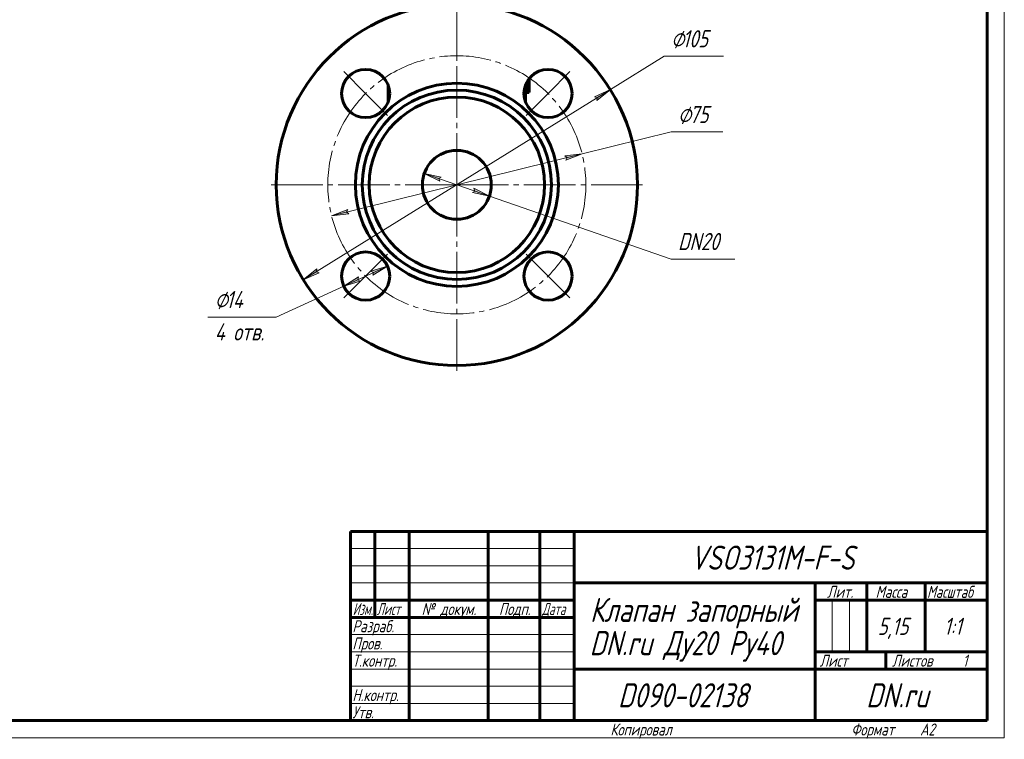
# Model space of a CAD drawing. Header units: millimetres. Extents: x 0 to 594, y 0 to 420.
# Tile 3 of 4: x 308 to 594, y 0 to 209. Entities that reach past the tile are written whole.
import ezdxf

# ---------------------------------------------------------------- set-up
doc = ezdxf.new("R2010")
doc.units = ezdxf.units.MM
for name, pattern in [('K5LT_AXLED', [19.5, 15, -1.5, 1.5, -1.5]), ('K5LT_BASIC', [0]), ('K5LT_THIN', [0])]:
    doc.linetypes.add(name, pattern=pattern)
doc.layers.add('Системный слой', color=7, linetype='Continuous')
doc.layers.add('Системный слой (1)', color=7, linetype='Continuous', true_color=0x6c6c6c)
doc.styles.add('KDIMTEXTSTYLE', font='txt', dxfattribs={"width": 0.96, "oblique": 15, "height": 5})
doc.styles.add('KTEXTSTYLE', font='txt', dxfattribs={"width": 0.96, "height": 5})
doc.dimstyles.new('KDIMSTYLE (1.00)', dxfattribs={"dimtxt": 5, "dimasz": 1, "dimexe": 2, "dimexo": 0, "dimgap": 1, "dimtad": 1, "dimtxsty": 'KDIMTEXTSTYLE', "dimsah": 1, "dimcen": 0, "dimdle": 1, "dimadec": 0, "dimazin": 0, "dimtfac": 0.667, "dimtmove": 0, "dimatfit": 3, "dimfxl": 1, "dimtvp": 1, "dimtolj": 1, "dimtzin": 0, "dimarcsym": 0})

# ---------------------------------------------------------------- blocks, each defined once
blk = doc.blocks.new('U29')
at = {"layer": 'Системный слой (1)', "color": 143, "linetype": 'K5LT_BASIC', "lineweight": 60, "true_color": 0x33acca}
for p, q in [((455.32, 190.5), (455.31, 190.68)), ((455.32, 190.33), (455.32, 190.5)), ((455.33, 190.15), (455.32, 190.33))]:
    blk.add_line(p, q, dxfattribs=at)
blk = doc.blocks.new('U31')
at = {"layer": 'Системный слой (1)', "color": 143, "linetype": 'K5LT_BASIC', "lineweight": 60, "true_color": 0x33acca}
for p, q in [((455.16, 190.32), (455.16, 190.4)), ((455.16, 190.24), (455.16, 190.32)), ((455.17, 190.15), (455.16, 190.24))]:
    blk.add_line(p, q, dxfattribs=at)
blk = doc.blocks.new('U34')
at = {"layer": 'Системный слой (1)', "color": 143, "linetype": 'K5LT_BASIC', "lineweight": 60, "true_color": 0x33acca}
for p, q in [((455.81, 187.52), (455.8, 187.52)), ((455.82, 187.56), (455.81, 187.53)), ((455.81, 187.53), (455.81, 187.52))]:
    blk.add_line(p, q, dxfattribs=at)
blk = doc.blocks.new('U37')
at = {"layer": 'Системный слой (1)', "color": 30, "linetype": 'K5LT_AXLED', "lineweight": 18, "true_color": 0xff8000}
for q in [(434.87, 215.18), (380.37, 160.68), (489.37, 160.68), (434.87, 106.18)]:
    blk.add_line((434.87, 160.68), q, dxfattribs=at)
blk = doc.blocks.new('U39')
at = {"layer": 'Системный слой (1)', "color": 30, "linetype": 'K5LT_AXLED', "lineweight": 18, "true_color": 0xff8000}
for p, q in [((408.35, 187.2), (401.99, 193.56)), ((461.39, 187.2), (467.75, 193.56)), ((414.72, 180.84), (408.35, 187.2)), ((455.02, 180.84), (461.39, 187.2)), ((414.72, 140.53), (408.35, 134.17)), ((455.02, 140.53), (461.39, 134.17)), ((408.35, 134.17), (401.99, 127.8)), ((461.39, 134.17), (467.75, 127.8))]:
    blk.add_line(p, q, dxfattribs=at)
for start, end in [(45, 135), (135, 225), (315, 45), (225, 315)]:
    blk.add_arc((434.87, 160.68), 37.5, start, end, dxfattribs=at)
blk = doc.blocks.new('D6')
at = {"layer": 'Системный слой (1)'}
for points in [[(475.6, 185.14), (479.5, 188.33), (474.9, 186.26), (475.68, 185.96)], [(390.24, 133.04), (394.84, 135.11), (394.06, 135.41), (394.14, 136.23)]]:
    blk.add_hatch(color=7, dxfattribs=at).paths.add_polyline_path(points)
at = {"layer": 'Системный слой (1)', "color": 7, "linetype": 'K5LT_THIN', "lineweight": 18, "true_color": 0xffffff}
for p, q in [((479.5, 188.33), (495.15, 198.02)), ((390.24, 133.04), (479.5, 188.33)), ((474.9, 186.26), (479.5, 188.33)), ((475.68, 185.96), (474.9, 186.26)), ((479.5, 188.33), (475.6, 185.14)), ((475.6, 185.14), (475.68, 185.96)), ((390.24, 133.04), (394.14, 136.23)), ((394.84, 135.11), (390.24, 133.04)), ((394.14, 136.23), (394.06, 135.41)), ((394.06, 135.41), (394.84, 135.11))]:
    blk.add_line(p, q, dxfattribs=at)
blk.add_wipeout([(497.15, 199.02), (497.15, 206.4), (509.82, 206.4), (509.82, 199.02)]).dxf.layer = 'Системный слой (1)'
blk.add_line((495.15, 198.02), (512.35, 198.02), dxfattribs=at)
at = {"layer": 'Системный слой (1)', "color": 7, "char_height": 5, "attachment_point": 1, "style": 'KTEXTSTYLE'}
for s, insert in [('\\fArial|b0|c204|p34;\\H5.0;\\W1.000;\\Q15;\\fGOST Type AU|b0|i0|c204|p34;\\Q15;\\W0.960;⌀', (497.15, 205.61)), ('\\fArial|b0|c204|p34;\\H5.0;\\W1.000;\\Q15;\\fGOST Type AU|b0|i0|c204|p34;\\Q15;\\W0.960;105', (500.46, 205.61))]:
    blk.add_mtext(s, dxfattribs=dict(at, insert=insert))
blk = doc.blocks.new('KDIMARROW_01')
at = {"layer": 'Системный слой'}
blk.add_hatch(color=0, dxfattribs=at).paths.add_polyline_path([(0, 0), (-5, 0.66), (-4.5, 0), (-5, -0.66)])
at = {"layer": 'Системный слой', "color": 0, "linetype": 'K5LT_THIN', "lineweight": 18}
for p, q in [((-4.5, 0), (-5, 0.66)), ((-5, 0.66), (0, 0)), ((0, 0), (-5, -0.66)), ((-5, -0.66), (-4.5, 0))]:
    blk.add_line(p, q, dxfattribs=at)
at = {"layer": 'Системный слой (1)', "color": 0, "linetype": 'K5LT_THIN', "lineweight": 18}
blk.add_line((192.45, 160.68), (191.45, 160.68), dxfattribs=at)
blk = doc.blocks.new('D7')
at = {"layer": 'Системный слой (1)'}
for points in [[(466.58, 167.82), (471.28, 169.65), (466.27, 169.1), (466.91, 168.58)], [(403.47, 152.27), (402.83, 152.79), (403.16, 153.55), (398.46, 151.71)]]:
    blk.add_hatch(color=7, dxfattribs=at).paths.add_polyline_path(points)
at = {"layer": 'Системный слой (1)', "color": 7, "linetype": 'K5LT_THIN', "lineweight": 18, "true_color": 0xffffff}
for p, q in [((471.28, 169.65), (497.15, 176.03)), ((398.46, 151.71), (471.28, 169.65)), ((466.27, 169.1), (471.28, 169.65)), ((466.91, 168.58), (466.27, 169.1)), ((471.28, 169.65), (466.58, 167.82)), ((466.58, 167.82), (466.91, 168.58)), ((398.46, 151.71), (403.16, 153.55)), ((403.47, 152.27), (398.46, 151.71)), ((403.16, 153.55), (402.83, 152.79)), ((402.83, 152.79), (403.47, 152.27))]:
    blk.add_line(p, q, dxfattribs=at)
blk.add_wipeout([(499.15, 177.03), (499.15, 184.41), (509.79, 184.41), (509.79, 177.03)]).dxf.layer = 'Системный слой (1)'
blk.add_line((497.15, 176.03), (512.23, 176.03), dxfattribs=at)
at = {"layer": 'Системный слой (1)', "color": 7, "char_height": 5, "attachment_point": 1, "style": 'KTEXTSTYLE'}
for s, insert in [('\\fArial|b0|c204|p34;\\H5.0;\\W1.000;\\Q15;\\fGOST Type AU|b0|i0|c204|p34;\\Q15;\\W0.960;⌀', (499.15, 183.61)), ('\\fArial|b0|c204|p34;\\H5.0;\\W1.000;\\Q15;\\fGOST Type AU|b0|i0|c204|p34;\\Q15;\\W0.960;75', (502.46, 183.61))]:
    blk.add_mtext(s, dxfattribs=dict(at, insert=insert))
blk = doc.blocks.new('D8')
at = {"layer": 'Системный слой (1)'}
for points in [[(429.67, 162.48), (430.36, 162.94), (425.42, 163.96), (429.93, 161.7)], [(444.32, 157.41), (439.81, 159.67), (440.07, 158.88), (439.38, 158.42)]]:
    blk.add_hatch(color=7, dxfattribs=at).paths.add_polyline_path(points)
at = {"layer": 'Системный слой (1)', "color": 7, "linetype": 'K5LT_THIN', "lineweight": 18, "true_color": 0xffffff}
for p, q in [((425.42, 163.96), (430.36, 162.94)), ((429.93, 161.7), (425.42, 163.96)), ((425.42, 163.96), (444.32, 157.41)), ((430.36, 162.94), (429.67, 162.48)), ((429.67, 162.48), (429.93, 161.7)), ((439.38, 158.42), (440.07, 158.88)), ((444.32, 157.41), (439.38, 158.42)), ((440.07, 158.88), (439.81, 159.67)), ((439.81, 159.67), (444.32, 157.41)), ((444.32, 157.41), (497.15, 139.12))]:
    blk.add_line(p, q, dxfattribs=at)
blk.add_wipeout([(499.15, 140.12), (499.15, 147.5), (513.09, 147.5), (513.09, 140.12)]).dxf.layer = 'Системный слой (1)'
blk.add_line((497.15, 139.12), (515.67, 139.12), dxfattribs=at)
at = {"layer": 'Системный слой (1)', "color": 7, "insert": (499.15, 146.7), "char_height": 5, "attachment_point": 1, "style": 'KTEXTSTYLE'}
blk.add_mtext('\\fArial|b0|c204|p34;\\H5.0;\\W1.000;\\Q15;\\fGOST Type AU|b0|i0|c204|p34;\\Q15;\\W0.960;DN20', dxfattribs=at)
blk = doc.blocks.new('D9')
at = {"layer": 'Системный слой (1)'}
for points in [[(410.45, 134.4), (414.72, 137.09), (409.9, 135.6), (410.63, 135.21)], [(401.99, 131.25), (406.81, 132.73), (406.08, 133.12), (406.26, 133.93)]]:
    blk.add_hatch(color=7, dxfattribs=at).paths.add_polyline_path(points)
at = {"layer": 'Системный слой (1)', "color": 7, "linetype": 'K5LT_THIN', "lineweight": 18, "true_color": 0xffffff}
for p, q in [((414.72, 137.09), (401.99, 131.25)), ((409.9, 135.6), (414.72, 137.09)), ((410.63, 135.21), (409.9, 135.6)), ((414.72, 137.09), (410.45, 134.4)), ((410.45, 134.4), (410.63, 135.21)), ((401.99, 131.25), (406.26, 133.93)), ((406.81, 132.73), (401.99, 131.25)), ((406.26, 133.93), (406.08, 133.12)), ((406.08, 133.12), (406.81, 132.73)), ((401.99, 131.25), (382.37, 122.24))]:
    blk.add_line(p, q, dxfattribs=at)
blk.add_wipeout([(364.5, 113.86), (364.5, 130.62), (379.74, 130.62), (379.74, 113.86)]).dxf.layer = 'Системный слой (1)'
blk.add_line((382.37, 122.24), (362.5, 122.24), dxfattribs=at)
at = {"layer": 'Системный слой (1)', "color": 7, "char_height": 5, "attachment_point": 1, "style": 'KTEXTSTYLE'}
for s, insert in [('\\fArial|b0|c204|p34;\\H5.0;\\W1.000;\\Q15;\\fGOST Type AU|b0|i0|c204|p34;\\Q15;\\W0.960;⌀', (364.5, 129.83)), ('\\fArial|b0|c204|p34;\\H5.0;\\W1.000;\\Q15;\\fGOST Type AU|b0|i0|c204|p34;\\Q15;\\W0.960;14', (367.8, 129.83)), ('\\fArial|b0|c204|p34;\\H5.0;\\W1.000;\\Q15;\\fGOST Type AU|b0|i0|c204|p34;\\Q15;\\W0.960;4 отв.', (364.5, 120.45))]:
    blk.add_mtext(s, dxfattribs=dict(at, insert=insert))
blk = doc.blocks.new('U40')
at = {"color": 7, "linetype": 'K5LT_THIN', "lineweight": 18, "true_color": 0xffffff}
for p, q in [((594, 420), (594, 0)), ((404, 55), (469, 55)), ((404, 50), (469, 50)), ((404, 45), (469, 45)), ((543.96, 25), (543.96, 40)), ((548.98, 25), (548.98, 40)), ((404, 30), (469, 30)), ((404, 25), (469, 25)), ((404, 20), (469, 20)), ((404, 15), (469, 15)), ((404, 10), (469, 10)), ((594, 0), (0, 0))]:
    blk.add_line(p, q, dxfattribs=at)
at = {"color": 143, "linetype": 'K5LT_BASIC', "lineweight": 60, "true_color": 0x33acca}
for p, q in [((589, 415), (589, 5)), ((404, 60), (589, 60)), ((404, 5), (404, 60)), ((411, 35), (411, 60)), ((421, 5), (421, 60)), ((444, 5), (444, 60)), ((459, 5), (459, 60)), ((469, 5), (469, 60)), ((469, 45), (589, 45)), ((539, 5), (539, 45)), ((554, 25), (554, 45)), ((571, 25), (571, 45)), ((404, 40), (469, 40)), ((539, 40), (554, 40)), ((554, 40), (589, 40)), ((404, 35), (469, 35)), ((539, 25), (589, 25)), ((559.57, 20), (559.57, 25)), ((469, 20), (539, 20)), ((539, 20), (589, 20)), ((589, 5), (20, 5))]:
    blk.add_line(p, q, dxfattribs=at)
at = {"color": 7, "attachment_point": 1, "style": 'KTEXTSTYLE'}
for s, insert, char_height in [('\\fArial|b0|c204|p34;\\H5.0;\\W1.000;\\Q15;\\fGOST Type AU|b0|i0|c204|p34;\\Q15;\\W0.960;\\H7.00;VSO3131M-F-S', (502.72, 55.86), 7), ('\\fArial|b0|c204|p34;\\H5.0;\\W1.000;\\Q15;\\fGOST Type AU|b0|i0|c204|p34;\\Q15;\\W0.960;\\H3.50;Лит.', (542.47, 44.18), 3.5), ('\\fArial|b0|c204|p34;\\H5.0;\\W1.000;\\Q15;\\fGOST Type AU|b0|i0|c204|p34;\\Q15;\\W0.960;\\H3.50;Масса', (556.58, 44.18), 3.5), ('\\fArial|b0|c204|p34;\\H5.0;\\W1.000;\\Q15;\\fGOST Type AU|b0|i0|c204|p34;\\Q15;\\W0.926;\\H3.50;Масштаб', (571.52, 44.18), 3.5), ('\\fArial|b0|c204|p34;\\H5.0;\\W1.000;\\Q15;\\fGOST Type AU|b0|i0|c204|p34;\\Q15;\\W0.960;\\H7.00;Клапан запорный', (473.56, 40.69), 7), ('\\fArial|b0|c204|p34;\\H5.0;\\W1.000;\\Q15;\\fGOST Type AU|b0|i0|c204|p34;\\Q15;\\W0.786;\\H3.50;Изм.', (404.62, 39.18), 3.5), ('\\fArial|b0|c204|p34;\\H5.0;\\W1.000;\\Q15;\\fGOST Type AU|b0|i0|c204|p34;\\Q15;\\W0.800;\\H3.50;Лист', (411.61, 39.18), 3.5), ('\\fArial|b0|c204|p34;\\H5.0;\\W1.000;\\Q15;\\fGOST Type AU|b0|i0|c204|p34;\\Q15;\\W0.960;\\H3.50;№ докум.', (424.63, 39.18), 3.5), ('\\fArial|b0|c204|p34;\\H5.0;\\W1.000;\\Q15;\\fGOST Type AU|b0|i0|c204|p34;\\Q15;\\W0.960;\\H3.50;Подп.', (447.1, 39.18), 3.5), ('\\fArial|b0|c204|p34;\\H5.0;\\W1.000;\\Q15;\\fGOST Type AU|b0|i0|c204|p34;\\Q15;\\W0.800;\\H3.50;Дата', (459.61, 39.18), 3.5), ('\\fArial|b0|c204|p34;\\H5.0;\\W1.000;\\Q15;\\fGOST Type AU|b0|i0|c204|p34;\\Q15;\\W0.960;\\H3.50;Разраб.', (404.5, 34.18), 3.5), ('\\fArial|b0|c204|p34;\\H5.0;\\W1.000;\\Q15;\\fGOST Type AU|b0|i0|c204|p34;\\Q15;\\W0.960;5,15', (557.22, 34.9), 5), ('\\fArial|b0|c204|p34;\\H5.0;\\W1.000;\\Q15;\\fGOST Type AU|b0|i0|c204|p34;\\Q15;\\W0.960;{\\c16737820;1:1}', (576.44, 34.9), 5), ('\\fArial|b0|c204|p34;\\H5.0;\\W1.000;\\Q15;\\fGOST Type AU|b0|i0|c204|p34;\\Q15;\\W0.960;\\H3.50;Пров.', (404.5, 29.18), 3.5), ('\\fArial|b0|c204|p34;\\H5.0;\\W1.000;\\Q15;\\fGOST Type AU|b0|i0|c204|p34;\\Q15;\\W0.960;\\H7.00;DN.ru Ду20 Ру40', (473.46, 31.02), 7), ('\\fArial|b0|c204|p34;\\H5.0;\\W1.000;\\Q15;\\fGOST Type AU|b0|i0|c204|p34;\\Q15;\\W0.960;\\H3.50;Т.контр.', (404.5, 24.18), 3.5), ('\\fArial|b0|c204|p34;\\H5.0;\\W1.000;\\Q15;\\fGOST Type AU|b0|i0|c204|p34;\\Q15;\\W0.960;\\H3.50;Лист', (540.32, 24.18), 3.5), ('\\fArial|b0|c204|p34;\\H5.0;\\W1.000;\\Q15;\\fGOST Type AU|b0|i0|c204|p34;\\Q15;\\W0.960;\\H3.50;Листов', (561.36, 24.18), 3.5), ('\\fArial|b0|c204|p34;\\H5.0;\\W1.000;\\Q15;\\fGOST Type AU|b0|i0|c204|p34;\\Q15;\\W0.960;\\H3.50;1', (581.91, 24.18), 3.5), ('\\fArial|b0|c204|p34;\\H5.0;\\W1.000;\\Q15;\\fGOST Type AU|b0|i0|c204|p34;\\Q15;\\W0.960;\\H7.00;D090-02138', (481.7, 15.86), 7), ('\\fArial|b0|c204|p34;\\H5.0;\\W1.000;\\Q15;\\fGOST Type AU|b0|i0|c204|p34;\\Q15;\\W0.960;\\H7.00;DN.ru', (553.84, 15.86), 7), ('\\fArial|b0|c204|p34;\\H5.0;\\W1.000;\\Q15;\\fGOST Type AU|b0|i0|c204|p34;\\Q15;\\W0.960;\\H3.50;Н.контр.', (404.5, 14.18), 3.5), ('\\fArial|b0|c204|p34;\\H5.0;\\W1.000;\\Q15;\\fGOST Type AU|b0|i0|c204|p34;\\Q15;\\W0.960;\\H3.50;Утв.', (404.5, 9.18), 3.5), ('\\fArial|b0|c204|p34;\\H5.0;\\W1.000;\\Q15;\\fGOST Type AU|b0|i0|c204|p34;\\Q15;\\W0.960;\\H3.50;Копировал', (479.5, 4.18), 3.5), ('\\fArial|b0|c204|p34;\\H5.0;\\W1.000;\\Q15;\\fGOST Type AU|b0|i0|c204|p34;\\Q15;\\W0.960;\\H3.50;Формат', (549.5, 4.18), 3.5), ('\\fArial|b0|c204|p34;\\H5.0;\\W1.000;\\Q15;\\fGOST Type AU|b0|i0|c204|p34;\\Q15;\\W0.960;\\H3.50;A2', (569.5, 4.18), 3.5)]:
    blk.add_mtext(s, dxfattribs=dict(at, insert=insert, char_height=char_height))

msp = doc.modelspace()

# ---------------------------------------------------------------- linework, layer by layer
at = {"layer": 'Системный слой (1)', "color": 30, "linetype": 'K5LT_AXLED', "lineweight": 18, "true_color": 0xff8000}
msp.add_line((434.871, 198.183), (434.871, 235.183), dxfattribs=at)
at = {"layer": 'Системный слой (1)', "color": 143, "linetype": 'K5LT_BASIC', "lineweight": 60, "true_color": 0x33acca}
for p, q in [((414.871, 184.643), (414.871, 189.756)), ((455.165, 189.856), (455.165, 190.155)), ((455.325, 189.856), (455.325, 190.148)), ((455.548, 187.558), (455.548, 191.061)), ((455.653, 187.558), (455.653, 191.214)), ((455.662, 191.228), (455.863, 187.558)), ((455.745, 191.343), (455.864, 188.667)), ((455.864, 188.667), (455.864, 191.5)), ((455.871, 187.558), (455.871, 191.509)), ((454.396, 187.558), (454.429, 187.558)), ((454.429, 187.558), (454.679, 187.558)), ((454.443, 188.085), (454.679, 188.085)), ((454.679, 187.558), (455.548, 187.558)), ((454.871, 184.643), (454.871, 187.558)), ((454.877, 187.518), (454.871, 187.514)), ((454.871, 187.518), (455.805, 187.518)), ((455.548, 187.558), (455.653, 187.558)), ((455.653, 187.558), (455.863, 187.558)), ((455.863, 187.558), (455.871, 187.558))]:
    msp.add_line(p, q, dxfattribs=at)
for centre, radius in [((434.871, 160.683), 52.5), ((408.354, 187.2), 7), ((461.387, 187.2), 7), ((434.871, 160.683), 29.5), ((434.871, 160.683), 27.5), ((434.871, 160.683), 25.5), ((434.871, 160.683), 10), ((408.354, 134.167), 7), ((461.387, 134.167), 7)]:
    msp.add_circle(centre, radius, dxfattribs=at)
for points, knots in [([(454.679, 188.085), (454.727, 188.085), (454.805, 188.104), (454.889, 188.18), (454.935, 188.247), (454.956, 188.286), (454.98, 188.336), (455.013, 188.416), (455.051, 188.544), (455.087, 188.707), (455.107, 188.839), (455.124, 188.977), (455.134, 189.072), (455.152, 189.291), (455.163, 189.543), (455.165, 189.77), (455.165, 189.856)], [0, 0, 0, 0, 2.6635235, 4.4673997, 5.2659656, 5.7595247, 5.9919329, 7.0678633, 8.3367303, 9.4738975, 10.9028146, 11.1618697, 12.2931559, 12.7893372, 15.412579, 17, 17, 17, 17]), ([(454.679, 187.558), (454.731, 187.558), (454.815, 187.575), (454.911, 187.64), (454.962, 187.695), (455.001, 187.746), (455.044, 187.813), (455.095, 187.92), (455.138, 188.037), (455.169, 188.146), (455.199, 188.265), (455.234, 188.443), (455.264, 188.649), (455.284, 188.844), (455.296, 188.985), (455.31, 189.194), (455.322, 189.487), (455.325, 189.732), (455.325, 189.856)], [0, 0, 0, 0, 2.4228272, 4.0361194, 4.9479275, 5.2416901, 6.2930797, 7.4925686, 8.5758026, 9.3593472, 10.0277297, 11.1290102, 12.8939982, 13.7154631, 14.4139746, 15.2160426, 17.0886473, 19, 19, 19, 19])]:
    msp.add_open_spline(points, degree=3, knots=knots, dxfattribs=at)

# ---------------------------------------------------------------- block references
at = {"layer": 'Системный слой (1)'}
for name in ['U37', 'U39', 'U31', 'U29', 'U34']:
    msp.add_blockref(name, (0, 0), dxfattribs=at)

# ---------------------------------------------------------------- next in the draw order: dimensions: what is measured, and where the dimension line sits
at = {"layer": 'Системный слой (1)', "color": 7}
dim = msp.add_diameter_dim_2p(p1=(390.239, 133.037), p2=(479.502, 188.329), dimstyle='KDIMSTYLE (1.00)', override={"dimtih": 1, "dimtoh": 1, "dimpost": '\\fGOST Type AU|b0|c204|p34;\\H5.0;\\W0.960;\\Q15;<>', "dimblk1": 'KDIMARROW_01', "dimblk2": 'KDIMARROW_01', "dimclrt": 7, "dimtol": 1, "dimtp": 0, "dimtm": 0, "dimtdec": 5, "dimtmove": 1, "dimatfit": 2, "dimtolj": 1}, dxfattribs=at)
dim.commit()
dim.dimension.update_dxf_attribs({"geometry": 'D6', "text_midpoint": (497.149, 198.022), "dimtype": 163})

# ---------------------------------------------------------------- next in the draw order: dimensions: what is measured, and where the dimension line sits
dim = msp.add_diameter_dim_2p(p1=(398.459, 151.713), p2=(471.282, 169.653), dimstyle='KDIMSTYLE (1.00)', override={"dimtih": 1, "dimtoh": 1, "dimpost": '\\fGOST Type AU|b0|c204|p34;\\H5.0;\\W0.960;\\Q15;<>', "dimblk1": 'KDIMARROW_01', "dimblk2": 'KDIMARROW_01', "dimclrt": 7, "dimtol": 1, "dimtp": 0, "dimtm": 0, "dimtdec": 5, "dimtmove": 1, "dimatfit": 2, "dimtolj": 1}, dxfattribs=at)
dim.commit()
dim.dimension.update_dxf_attribs({"geometry": 'D7', "text_midpoint": (499.149, 176.026), "dimtype": 163})
dim = msp.add_diameter_dim_2p(p1=(414.716, 137.087), p2=(401.992, 131.246), dimstyle='KDIMSTYLE (1.00)', override={"dimtih": 1, "dimtoh": 1, "dimpost": '\\fGOST Type AU|b0|c204|p34;\\H5.0;\\W0.960;\\Q15;<>\\X\\fGOST Type AU|b0|c204|p34;\\H5.0;\\W0.960;\\Q15;\\fGOST Type AU|b0|i0|c204|p34;\\Q15;4 отв.', "dimblk1": 'KDIMARROW_01', "dimblk2": 'KDIMARROW_01', "dimclrt": 7, "dimtol": 1, "dimtp": 0, "dimtm": 0, "dimtdec": 5, "dimtmove": 1, "dimatfit": 2, "dimtolj": 1}, dxfattribs=at)
dim.commit()
dim.dimension.update_dxf_attribs({"geometry": 'D9', "text_midpoint": (380.371, 122.24)})

# ---------------------------------------------------------------- next in the draw order: dimensions: what is measured, and where the dimension line sits
dim = msp.add_diameter_dim_2p(p1=(425.421, 163.955), p2=(444.32, 157.411), dimstyle='KDIMSTYLE (1.00)', override={"dimtih": 1, "dimtoh": 1, "dimpost": '\\fGOST Type AU|b0|c204|p34;\\H5.0;\\W0.960;\\Q15;<>', "dimblk1": 'KDIMARROW_01', "dimblk2": 'KDIMARROW_01', "dimclrt": 7, "dimtol": 1, "dimtp": 0, "dimtm": 0, "dimtdec": 5, "dimtmove": 1, "dimatfit": 2, "dimtolj": 1}, dxfattribs=at)
dim.commit()
dim.dimension.update_dxf_attribs({"geometry": 'D8', "text_midpoint": (499.149, 139.116), "dimtype": 163})

# ---------------------------------------------------------------- next in the draw order: block references
msp.add_blockref('U40', (0, 0))

doc.saveas('drawing.dxf')
